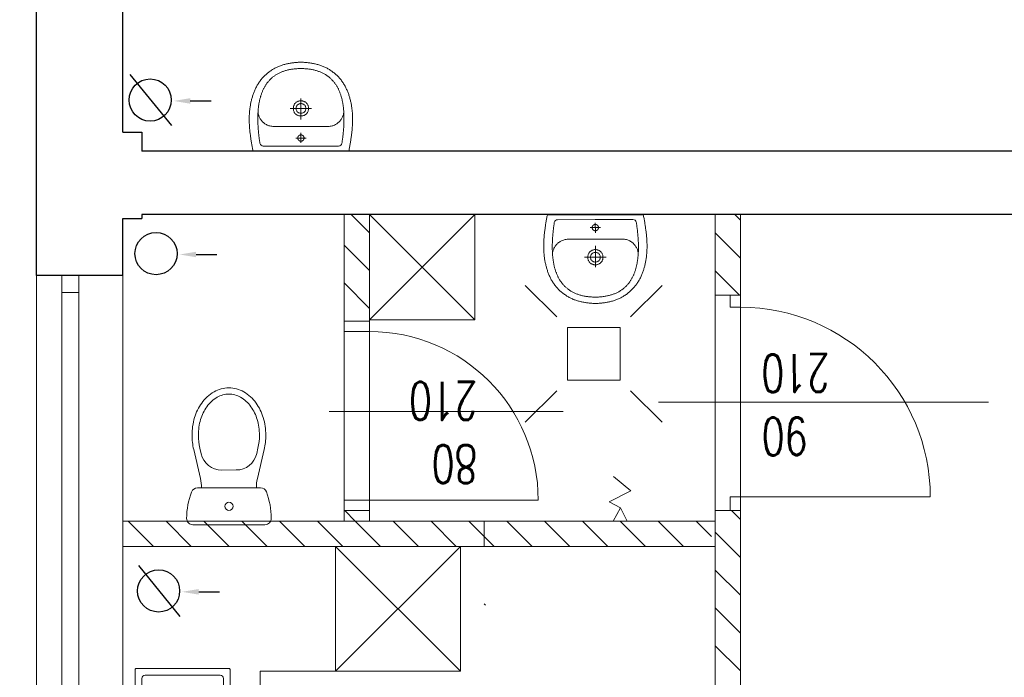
# Model space of a CAD drawing. Header units: millimetres. Extents: x -2948 to 78628, y 64669 to 215420.
# Tile 64 of 256: x 54957 to 55424, y 78895 to 79207. Entities that reach past the tile are written whole.
import ezdxf
from ezdxf.enums import TextEntityAlignment as Align

# ---------------------------------------------------------------- set-up
doc = ezdxf.new("R2010")
doc.units = ezdxf.units.MM
for name, pattern in [('ACAD_ISO04W100', [30, 24, -3, 0, -3]), ('CENTER2', [1.125, 0.75, -0.125, 0.125, -0.125]), ('HIDDEN', [9.525, 6.35, -3.175])]:
    doc.linetypes.add(name, pattern=pattern)
for name, color, linetype, lineweight in [('meble inst', 240, 'Continuous', 5), ('NOWE SCIANY', 3, 'Continuous', 13), ('OPIS', 2, 'Continuous', 13), ('osie', 91, 'ACAD_ISO04W100', 5), ('P_POMOC', 1, 'Continuous', 5), ('POMOC', 1, 'Continuous', 13), ('STOLARKA', 3, 'Continuous', 13), ('WYMIAR', 5, 'Continuous', 13), ('WYPOSAZENIE_SANITARNE', 122, 'Continuous', 5), ('ŚCIANY', 7, 'Continuous', 30)]:
    doc.layers.add(name, color=color, linetype=linetype, lineweight=lineweight)
doc.styles.add('CP_ATTR', font='ROMANS.SHX')
doc.styles.add('style2', font='romans.shx', dxfattribs={"width": 0.7})
doc.dimstyles.new('100', dxfattribs={"dimscale": 80, "dimtxt": 0.2, "dimasz": 0.2, "dimexe": 1.25, "dimexo": 0.625, "dimgap": 0.05, "dimtad": 1, "dimdec": 0, "dimdsep": 46, "dimlunit": 6, "dimtxsty": 'style2', "dimblk1": 'TICK', "dimblk2": 'TICK', "dimsah": 1, "dimcen": 0.2, "dimse1": 1, "dimse2": 1, "dimclrd": 256, "dimclrt": 2, "dimadec": 0, "dimazin": 0, "dimtfac": 1, "dimtdec": 0, "dimtix": 1, "dimtmove": 1, "dimatfit": 0, "dimldrblk": 'DOTSMALL', "dimfxl": 1, "dimtolj": 1, "dimtzin": 0, "dimarcsym": 0})

# ---------------------------------------------------------------- blocks, each defined once
blk = doc.blocks.new('A$C17BC5D8D')
at = {"layer": 'WYPOSAZENIE_SANITARNE'}
blk.add_line((3.81, -7.43), (3.81, -7.43), dxfattribs=at)
for points in [[(-2.19, 13.82), (-2.19, -8.88), (-2.19, -31.68), (-1.76, -31.78), (-1.34, -31.87), (-0.91, -31.96), (-0.47, -32.04), (-0.04, -32.12), (0.4, -32.2), (0.84, -32.27), (1.28, -32.35), (1.73, -32.42), (2.17, -32.48), (2.61, -32.55), (3.06, -32.61), (3.5, -32.67), (3.94, -32.73), (4.39, -32.79), (4.83, -32.85), (5.26, -32.91), (5.7, -32.97), (6.13, -33.02), (6.56, -33.08), (6.98, -33.13), (7.4, -33.17), (7.82, -33.21), (8.24, -33.25), (8.67, -33.28), (9.09, -33.31), (9.51, -33.34), (9.93, -33.37), (10.36, -33.39), (10.78, -33.4), (11.2, -33.42), (11.63, -33.43), (12.05, -33.44), (12.47, -33.44), (12.9, -33.44), (13.32, -33.43), (13.74, -33.43), (14.17, -33.41), (14.59, -33.4), (15.01, -33.38), (15.43, -33.35), (15.86, -33.32), (16.28, -33.29), (16.7, -33.25), (17.12, -33.21), (17.54, -33.16), (17.96, -33.11), (18.37, -33.05), (18.79, -32.99), (19.21, -32.92), (19.62, -32.85), (20.04, -32.77), (20.45, -32.69), (20.87, -32.61), (21.28, -32.51), (21.69, -32.42), (22.1, -32.31), (22.51, -32.21), (22.91, -32.09), (23.32, -31.97), (23.72, -31.85), (24.13, -31.72), (24.53, -31.58), (24.93, -31.44), (25.33, -31.29), (25.72, -31.14), (26.12, -30.98), (26.51, -30.81), (26.9, -30.64), (26.9, -30.64), (27.31, -30.45), (27.7, -30.26), (28.1, -30.06), (28.48, -29.85), (28.86, -29.64), (29.24, -29.42), (29.61, -29.19), (29.97, -28.95), (30.33, -28.71), (30.68, -28.47), (31.02, -28.21), (31.36, -27.95), (31.7, -27.68), (32.03, -27.41), (32.35, -27.13), (32.66, -26.84), (32.97, -26.55), (33.28, -26.24), (33.58, -25.94), (33.87, -25.62), (34.16, -25.3), (34.44, -24.97), (34.72, -24.63), (34.99, -24.29), (35.26, -23.93), (35.52, -23.58), (35.77, -23.21), (36.02, -22.84), (36.27, -22.46), (36.49, -22.1), (36.71, -21.74), (36.92, -21.37), (37.12, -21), (37.31, -20.62), (37.5, -20.23), (37.67, -19.84), (37.84, -19.45), (38, -19.05), (38.15, -18.65), (38.29, -18.25), (38.43, -17.84), (38.56, -17.43), (38.68, -17.01), (38.79, -16.59), (38.9, -16.17), (39, -15.75), (39.1, -15.33), (39.18, -14.9), (39.27, -14.48), (39.34, -14.05), (39.41, -13.62), (39.47, -13.19), (39.53, -12.76), (39.58, -12.33), (39.63, -11.9), (39.67, -11.47), (39.71, -11.05), (39.74, -10.62), (39.77, -10.19), (39.79, -9.77), (39.8, -9.35), (39.82, -8.93), (39.82, -8.93), (39.8, -8.51), (39.79, -8.08), (39.77, -7.66), (39.74, -7.23), (39.71, -6.81), (39.67, -6.38), (39.63, -5.95), (39.58, -5.52), (39.53, -5.09), (39.47, -4.66), (39.41, -4.23), (39.34, -3.8), (39.27, -3.38), (39.18, -2.95), (39.1, -2.52), (39, -2.1), (38.9, -1.68), (38.79, -1.26), (38.68, -0.84), (38.56, -0.43), (38.43, -0.01), (38.29, 0.39), (38.15, 0.8), (38, 1.2), (37.84, 1.6), (37.67, 1.99), (37.5, 2.38), (37.31, 2.77), (37.12, 3.14), (36.92, 3.52), (36.71, 3.89), (36.49, 4.25), (36.27, 4.61), (36.27, 4.61), (36.02, 4.99), (35.77, 5.36), (35.52, 5.72), (35.26, 6.08), (34.99, 6.43), (34.72, 6.78), (34.44, 7.11), (34.16, 7.44), (33.87, 7.77), (33.58, 8.08), (33.28, 8.39), (32.97, 8.69), (32.66, 8.99), (32.35, 9.28), (32.03, 9.56), (31.7, 9.83), (31.36, 10.1), (31.02, 10.36), (30.68, 10.61), (30.33, 10.86), (29.97, 11.1), (29.61, 11.34), (29.24, 11.56), (28.86, 11.78), (28.48, 12), (28.1, 12.2), (27.7, 12.4), (27.31, 12.6), (26.9, 12.78), (26.9, 12.78), (26.51, 12.96), (26.12, 13.12), (25.72, 13.28), (25.33, 13.44), (24.93, 13.59), (24.53, 13.73), (24.13, 13.86), (23.72, 14), (23.32, 14.12), (22.91, 14.24), (22.51, 14.35), (22.1, 14.46), (21.69, 14.56), (21.28, 14.66), (20.87, 14.75), (20.45, 14.84), (20.04, 14.92), (19.62, 15), (19.21, 15.07), (18.79, 15.14), (18.37, 15.2), (17.96, 15.25), (17.54, 15.31), (17.12, 15.35), (16.7, 15.4), (16.28, 15.43), (15.86, 15.47), (15.43, 15.5), (15.01, 15.52), (14.59, 15.54), (14.17, 15.56), (13.74, 15.57), (13.32, 15.58), (12.9, 15.59), (12.47, 15.59), (12.05, 15.58), (11.63, 15.58), (11.2, 15.57), (10.78, 15.55), (10.36, 15.53), (9.93, 15.51), (9.51, 15.49), (9.09, 15.46), (8.67, 15.43), (8.24, 15.4), (7.82, 15.36), (7.4, 15.32), (6.98, 15.27), (6.56, 15.23), (6.56, 15.23), (6.13, 15.17), (5.7, 15.11), (5.26, 15.06), (4.83, 15), (4.39, 14.94), (3.94, 14.88), (3.5, 14.82), (3.06, 14.76), (2.61, 14.69), (2.17, 14.63), (1.73, 14.56), (1.28, 14.49), (0.84, 14.42), (0.4, 14.34), (-0.04, 14.27), (-0.47, 14.18), (-0.91, 14.1), (-1.34, 14.01), (-1.76, 13.92)], [(36.8, -8.93), (36.8, -8.44), (36.78, -7.96), (36.76, -7.49), (36.73, -7.02), (36.7, -6.57), (36.66, -6.12), (36.61, -5.67), (36.56, -5.24), (36.5, -4.81), (36.44, -4.38), (36.37, -3.97), (36.29, -3.56), (36.21, -3.16), (36.12, -2.76), (36.02, -2.38), (35.92, -1.99), (35.81, -1.62), (35.7, -1.25), (35.59, -0.89), (35.46, -0.53), (35.33, -0.19), (35.2, 0.16), (35.06, 0.49), (34.92, 0.82), (34.77, 1.15), (34.61, 1.47), (34.45, 1.78), (34.29, 2.08), (34.12, 2.38), (33.95, 2.68), (33.77, 2.96), (33.58, 3.25), (33.4, 3.52), (33.2, 3.79), (33.01, 4.06), (32.8, 4.32), (32.6, 4.57), (32.39, 4.82), (32.17, 5.06), (31.95, 5.3), (31.73, 5.53), (31.5, 5.75), (31.27, 5.98), (31.04, 6.19), (30.8, 6.4), (30.56, 6.61), (30.31, 6.81), (30.06, 7), (29.81, 7.19), (29.55, 7.38), (29.29, 7.56), (29.02, 7.74), (28.76, 7.91), (28.49, 8.07), (28.21, 8.24), (27.93, 8.39), (27.65, 8.54), (27.37, 8.69), (27.09, 8.84), (26.8, 8.98), (26.5, 9.11), (26.21, 9.24), (25.91, 9.37), (25.61, 9.49), (25.31, 9.61), (25.01, 9.72), (24.7, 9.83), (24.39, 9.94), (24.08, 10.04), (23.76, 10.14), (23.45, 10.23), (23.13, 10.32), (22.81, 10.41), (22.48, 10.49), (22.16, 10.57), (21.83, 10.64), (21.5, 10.72), (21.17, 10.78), (20.84, 10.85), (20.51, 10.91), (20.18, 10.97), (19.84, 11.02), (19.5, 11.08), (19.16, 11.12), (18.82, 11.17), (18.48, 11.21), (18.14, 11.25), (17.8, 11.29), (17.45, 11.32), (17.11, 11.35), (16.76, 11.38), (16.41, 11.4), (16.06, 11.43), (15.72, 11.45), (15.37, 11.46), (15.02, 11.48), (14.67, 11.49), (14.32, 11.5), (13.97, 11.51), (13.61, 11.51), (13.26, 11.51), (12.91, 11.51), (12.56, 11.51), (12.21, 11.51), (11.86, 11.5), (11.5, 11.49), (11.15, 11.48), (10.8, 11.47), (10.45, 11.45), (10.1, 11.44), (9.75, 11.42), (9.4, 11.4), (9.05, 11.38), (8.7, 11.36), (8.36, 11.33), (8.01, 11.31), (7.66, 11.28), (7.32, 11.25), (6.97, 11.22), (6.63, 11.19), (6.29, 11.15), (5.95, 11.12), (5.61, 11.08), (5.27, 11.05), (4.93, 11.01), (4.6, 10.97), (4.26, 10.93), (3.93, 10.89), (3.6, 10.85), (3.27, 10.8), (2.94, 10.76), (2.61, 10.72), (2.29, 10.67), (1.97, 10.63), (1.65, 10.58), (1.33, 10.53), (1.33, 10.53), (0.77, 10.3), (0.38, 9.98), (0.13, 9.53), (0.01, 8.93), (-0.01, -8.93), (0.01, -26.78), (0.13, -27.38), (0.38, -27.83), (0.77, -28.16), (1.33, -28.39), (1.65, -28.43), (1.97, -28.48), (2.29, -28.52), (2.61, -28.57), (2.94, -28.61), (3.27, -28.66), (3.6, -28.7), (3.93, -28.74), (4.26, -28.78), (4.6, -28.82), (4.93, -28.86), (5.27, -28.9), (5.61, -28.93), (5.95, -28.97), (6.29, -29.01), (6.63, -29.04), (6.97, -29.07), (7.32, -29.1), (7.66, -29.13), (8.01, -29.16), (8.36, -29.18), (8.7, -29.21), (9.05, -29.23), (9.4, -29.25), (9.75, -29.27), (10.1, -29.29), (10.45, -29.31), (10.8, -29.32), (11.15, -29.33), (11.5, -29.34), (11.86, -29.35), (12.21, -29.36), (12.56, -29.36), (12.91, -29.37), (13.26, -29.37), (13.61, -29.36), (13.97, -29.36), (14.32, -29.35), (14.67, -29.34), (15.02, -29.33), (15.37, -29.32), (15.72, -29.3), (16.06, -29.28), (16.41, -29.26), (16.76, -29.23), (17.11, -29.2), (17.45, -29.17), (17.8, -29.14), (18.14, -29.1), (18.48, -29.07), (18.82, -29.02), (19.16, -28.98), (19.5, -28.93), (19.84, -28.88), (20.18, -28.82), (20.51, -28.76), (20.84, -28.7), (21.17, -28.64), (21.5, -28.57), (21.83, -28.5), (22.16, -28.42), (22.48, -28.34), (22.81, -28.26), (23.13, -28.17), (23.45, -28.08), (23.76, -27.99), (24.08, -27.89), (24.39, -27.79), (24.7, -27.68), (25.01, -27.57), (25.31, -27.46), (25.61, -27.34), (25.91, -27.22), (26.21, -27.09), (26.5, -26.96), (26.8, -26.83), (27.09, -26.69), (27.37, -26.55), (27.65, -26.4), (27.93, -26.25), (28.21, -26.09), (28.49, -25.93), (28.76, -25.76), (29.02, -25.59), (29.29, -25.41), (29.55, -25.23), (29.81, -25.05), (30.06, -24.86), (30.31, -24.66), (30.56, -24.46), (30.8, -24.26), (31.04, -24.04), (31.27, -23.83), (31.5, -23.61), (31.73, -23.38), (31.95, -23.15), (32.17, -22.91), (32.39, -22.67), (32.6, -22.42), (32.8, -22.17), (33.01, -21.91), (33.2, -21.64), (33.4, -21.37), (33.58, -21.1), (33.77, -20.82), (33.95, -20.53), (34.12, -20.24), (34.29, -19.94), (34.45, -19.63), (34.61, -19.32), (34.77, -19), (34.92, -18.68), (35.06, -18.35), (35.2, -18.01), (35.33, -17.67), (35.46, -17.32), (35.59, -16.96), (35.7, -16.6), (35.81, -16.23), (35.92, -15.86), (36.02, -15.48), (36.12, -15.09), (36.21, -14.69), (36.29, -14.29), (36.37, -13.88), (36.44, -13.47), (36.5, -13.05), (36.56, -12.62), (36.61, -12.18), (36.66, -11.74), (36.7, -11.29), (36.73, -10.83), (36.76, -10.36), (36.78, -9.89), (36.8, -9.41), (36.8, -8.93)], [(3.81, -7.43), (3.79, -7.43), (3.77, -7.43), (3.75, -7.43), (3.73, -7.43), (3.71, -7.43), (3.69, -7.43), (3.67, -7.43), (3.64, -7.44), (3.62, -7.44), (3.6, -7.44), (3.58, -7.44), (3.56, -7.45), (3.54, -7.45), (3.52, -7.46), (3.5, -7.46), (3.48, -7.46), (3.46, -7.47), (3.44, -7.47), (3.42, -7.48), (3.39, -7.49), (3.37, -7.49), (3.35, -7.5), (3.33, -7.5), (3.31, -7.51), (3.29, -7.52), (3.27, -7.53), (3.25, -7.53), (3.23, -7.54), (3.22, -7.55), (3.2, -7.56), (3.18, -7.57), (3.16, -7.58), (3.14, -7.59), (3.12, -7.6), (3.1, -7.61), (3.08, -7.62), (3.06, -7.63), (3.05, -7.64), (3.03, -7.65), (3.01, -7.66), (2.99, -7.67), (2.97, -7.68), (2.96, -7.69), (2.94, -7.71), (2.92, -7.72), (2.9, -7.73), (2.89, -7.75), (2.87, -7.76), (2.85, -7.77), (2.84, -7.79), (2.82, -7.8), (2.81, -7.81), (2.79, -7.83), (2.78, -7.84), (2.76, -7.86), (2.75, -7.87), (2.73, -7.89), (2.72, -7.9), (2.7, -7.92), (2.69, -7.93), (2.67, -7.95), (2.66, -7.97), (2.65, -7.98), (2.63, -8), (2.62, -8.02), (2.61, -8.03), (2.59, -8.05), (2.58, -8.07), (2.57, -8.08), (2.56, -8.1), (2.55, -8.12), (2.54, -8.14), (2.52, -8.16), (2.51, -8.17), (2.5, -8.19), (2.49, -8.21), (2.48, -8.23), (2.47, -8.25), (2.46, -8.27), (2.45, -8.29), (2.45, -8.31), (2.44, -8.33), (2.43, -8.35), (2.42, -8.37), (2.41, -8.39), (2.41, -8.41), (2.4, -8.43), (2.39, -8.45), (2.38, -8.47), (2.38, -8.49), (2.37, -8.51), (2.37, -8.53), (2.36, -8.55), (2.36, -8.57), (2.35, -8.59), (2.35, -8.61), (2.34, -8.63), (2.34, -8.65), (2.33, -8.67), (2.33, -8.69), (2.33, -8.71), (2.32, -8.73), (2.32, -8.76), (2.32, -8.78), (2.32, -8.8), (2.32, -8.82), (2.31, -8.84), (2.31, -8.86), (2.31, -8.88), (2.31, -8.9), (2.31, -8.92), (2.31, -8.95), (2.31, -8.97), (2.31, -8.99), (2.31, -9.01), (2.32, -9.03), (2.32, -9.05), (2.32, -9.07), (2.32, -9.09), (2.32, -9.12), (2.33, -9.14), (2.33, -9.16), (2.33, -9.18), (2.34, -9.2), (2.34, -9.22), (2.35, -9.24), (2.35, -9.26), (2.35, -9.28), (2.36, -9.3), (2.37, -9.32), (2.37, -9.34), (2.38, -9.36), (2.38, -9.38), (2.39, -9.4), (2.4, -9.42), (2.4, -9.44), (2.41, -9.46), (2.42, -9.48), (2.43, -9.5), (2.44, -9.52), (2.44, -9.54), (2.45, -9.56), (2.46, -9.58), (2.47, -9.6), (2.48, -9.62), (2.49, -9.64), (2.5, -9.66), (2.51, -9.67), (2.52, -9.69), (2.53, -9.71), (2.54, -9.73), (2.56, -9.75), (2.57, -9.77), (2.58, -9.78), (2.59, -9.8), (2.6, -9.82), (2.62, -9.83), (2.63, -9.85), (2.64, -9.87), (2.66, -9.88), (2.67, -9.9), (2.68, -9.92), (2.7, -9.93), (2.71, -9.95), (2.73, -9.96), (2.74, -9.98), (2.76, -9.99), (2.77, -10.01), (2.79, -10.02), (2.8, -10.04), (2.82, -10.05), (2.84, -10.07), (2.85, -10.08), (2.87, -10.09), (2.88, -10.11), (2.9, -10.12), (2.92, -10.13), (2.94, -10.14), (2.95, -10.16), (2.97, -10.17), (2.99, -10.18), (3.01, -10.19), (3.02, -10.2), (3.04, -10.21), (3.06, -10.22), (3.08, -10.24), (3.1, -10.25), (3.12, -10.26), (3.13, -10.27), (3.15, -10.27), (3.17, -10.28), (3.19, -10.29), (3.21, -10.3), (3.23, -10.31), (3.25, -10.32), (3.27, -10.33), (3.29, -10.33), (3.31, -10.34), (3.33, -10.35), (3.35, -10.35), (3.37, -10.36), (3.39, -10.37), (3.41, -10.37), (3.43, -10.38), (3.45, -10.38), (3.47, -10.39), (3.49, -10.39), (3.51, -10.4), (3.54, -10.4), (3.56, -10.4), (3.58, -10.41), (3.6, -10.41), (3.62, -10.41), (3.64, -10.42), (3.66, -10.42), (3.68, -10.42), (3.7, -10.42), (3.73, -10.42), (3.75, -10.43), (3.77, -10.43), (3.79, -10.43), (3.81, -10.43), (3.83, -10.43), (3.85, -10.43), (3.87, -10.43), (3.9, -10.42), (3.92, -10.42), (3.94, -10.42), (3.96, -10.42), (3.98, -10.42), (4, -10.41), (4.02, -10.41), (4.04, -10.41), (4.06, -10.41), (4.08, -10.4), (4.11, -10.4), (4.13, -10.39), (4.15, -10.39), (4.17, -10.38), (4.19, -10.38), (4.21, -10.37), (4.23, -10.37), (4.25, -10.36), (4.27, -10.36), (4.29, -10.35), (4.31, -10.34), (4.33, -10.33), (4.35, -10.33), (4.37, -10.32), (4.39, -10.31), (4.41, -10.3), (4.43, -10.29), (4.45, -10.29), (4.47, -10.28), (4.49, -10.27), (4.5, -10.26), (4.52, -10.25), (4.54, -10.24), (4.56, -10.23), (4.58, -10.22), (4.6, -10.2), (4.61, -10.19), (4.63, -10.18), (4.65, -10.17), (4.67, -10.16), (4.69, -10.15), (4.7, -10.13), (4.72, -10.12), (4.74, -10.11), (4.75, -10.09), (4.77, -10.08), (4.79, -10.07), (4.8, -10.05), (4.82, -10.04), (4.83, -10.03), (4.85, -10.01), (4.86, -10), (4.88, -9.98), (4.89, -9.97), (4.91, -9.95), (4.92, -9.93), (4.94, -9.92), (4.95, -9.9), (4.96, -9.89), (4.98, -9.87), (4.99, -9.85), (5, -9.84), (5.02, -9.82), (5.03, -9.8), (5.04, -9.79), (5.05, -9.77), (5.07, -9.75), (5.08, -9.73), (5.09, -9.71), (5.1, -9.7), (5.11, -9.68), (5.12, -9.66), (5.13, -9.64), (5.14, -9.62), (5.15, -9.6), (5.16, -9.58), (5.17, -9.57), (5.18, -9.55), (5.19, -9.53), (5.2, -9.51), (5.2, -9.49), (5.21, -9.47), (5.22, -9.45), (5.23, -9.43), (5.23, -9.41), (5.24, -9.39), (5.25, -9.37), (5.25, -9.35), (5.26, -9.33), (5.26, -9.31), (5.27, -9.29), (5.27, -9.27), (5.28, -9.24), (5.28, -9.22), (5.29, -9.2), (5.29, -9.18), (5.29, -9.16), (5.3, -9.14), (5.3, -9.12), (5.3, -9.1), (5.3, -9.08), (5.31, -9.06), (5.31, -9.03), (5.31, -9.01), (5.31, -8.99), (5.31, -8.97), (5.31, -8.95), (5.31, -8.93), (5.31, -8.91), (5.31, -8.89), (5.31, -8.86), (5.31, -8.84), (5.31, -8.82), (5.31, -8.8), (5.31, -8.78), (5.3, -8.76), (5.3, -8.74), (5.3, -8.72), (5.29, -8.7), (5.29, -8.67), (5.29, -8.65), (5.28, -8.63), (5.28, -8.61), (5.27, -8.59), (5.27, -8.57), (5.26, -8.55), (5.26, -8.53), (5.25, -8.51), (5.25, -8.49), (5.24, -8.47), (5.23, -8.45), (5.23, -8.43), (5.22, -8.41), (5.21, -8.39), (5.2, -8.37), (5.2, -8.35), (5.19, -8.33), (5.18, -8.31), (5.17, -8.29), (5.16, -8.27), (5.15, -8.25), (5.14, -8.23), (5.13, -8.22), (5.12, -8.2), (5.11, -8.18), (5.1, -8.16), (5.09, -8.14), (5.08, -8.12), (5.07, -8.11), (5.06, -8.09), (5.04, -8.07), (5.03, -8.05), (5.02, -8.04), (5.01, -8.02), (4.99, -8), (4.98, -7.99), (4.97, -7.97), (4.95, -7.95), (4.94, -7.94), (4.93, -7.92), (4.91, -7.91), (4.9, -7.89), (4.88, -7.87), (4.87, -7.86), (4.85, -7.84), (4.84, -7.83), (4.82, -7.82), (4.8, -7.8), (4.79, -7.79), (4.77, -7.77), (4.76, -7.76), (4.74, -7.75), (4.72, -7.73), (4.71, -7.72), (4.69, -7.71), (4.67, -7.7), (4.65, -7.68), (4.64, -7.67), (4.62, -7.66), (4.6, -7.65), (4.58, -7.64), (4.56, -7.63), (4.55, -7.62), (4.53, -7.61), (4.51, -7.6), (4.49, -7.59), (4.47, -7.58), (4.45, -7.57), (4.43, -7.56), (4.41, -7.55), (4.39, -7.54), (4.37, -7.54), (4.35, -7.53), (4.33, -7.52), (4.31, -7.51), (4.29, -7.51), (4.27, -7.5), (4.25, -7.49), (4.23, -7.49), (4.21, -7.48), (4.19, -7.48), (4.17, -7.47), (4.15, -7.47), (4.13, -7.46), (4.11, -7.46), (4.09, -7.45), (4.07, -7.45), (4.05, -7.44), (4.03, -7.44), (4, -7.44), (3.98, -7.44), (3.96, -7.43), (3.94, -7.43), (3.92, -7.43), (3.9, -7.43), (3.88, -7.43), (3.86, -7.43), (3.84, -7.43), (3.81, -7.43)], [(17.86, -5.33), (18.22, -5.34), (18.57, -5.38), (18.89, -5.45), (19.19, -5.54), (19.47, -5.65), (19.74, -5.79), (19.99, -5.94), (20.21, -6.11), (20.42, -6.3), (20.61, -6.5), (20.78, -6.72), (20.93, -6.95), (21.06, -7.19), (21.18, -7.44), (21.27, -7.7), (21.35, -7.97), (21.41, -8.24), (21.44, -8.51), (21.46, -8.79), (21.46, -9.07), (21.44, -9.34), (21.41, -9.62), (21.35, -9.89), (21.27, -10.15), (21.18, -10.41), (21.06, -10.66), (20.93, -10.9), (20.78, -11.13), (20.61, -11.35), (20.42, -11.55), (20.21, -11.74), (19.98, -11.91), (19.74, -12.07), (19.47, -12.2), (19.19, -12.31), (18.89, -12.41), (18.56, -12.47), (18.22, -12.51), (17.86, -12.53), (17.5, -12.51), (17.16, -12.47), (16.84, -12.41), (16.54, -12.31), (16.25, -12.2), (15.99, -12.07), (15.74, -11.91), (15.52, -11.74), (15.31, -11.55), (15.12, -11.35), (14.95, -11.13), (14.8, -10.9), (14.66, -10.66), (14.55, -10.41), (14.46, -10.15), (14.38, -9.88), (14.32, -9.61), (14.28, -9.34), (14.27, -9.06), (14.27, -8.79), (14.28, -8.51), (14.32, -8.24), (14.38, -7.97), (14.46, -7.7), (14.55, -7.44), (14.66, -7.19), (14.8, -6.95), (14.95, -6.72), (15.12, -6.5), (15.31, -6.3), (15.52, -6.11), (15.74, -5.94), (15.99, -5.79), (16.25, -5.65), (16.54, -5.54), (16.84, -5.45), (17.16, -5.38), (17.5, -5.34), (17.86, -5.33)], [(17.86, -6.63), (18.23, -6.65), (18.57, -6.72), (18.87, -6.82), (19.14, -6.97), (19.38, -7.14), (19.59, -7.35), (19.77, -7.57), (19.91, -7.82), (20.02, -8.08), (20.1, -8.36), (20.15, -8.64), (20.16, -8.93), (20.15, -9.21), (20.1, -9.5), (20.02, -9.77), (19.91, -10.03), (19.76, -10.28), (19.59, -10.51), (19.38, -10.71), (19.14, -10.89), (18.87, -11.03), (18.57, -11.14), (18.23, -11.2), (17.86, -11.23), (17.5, -11.2), (17.16, -11.14), (16.86, -11.03), (16.59, -10.89), (16.35, -10.71), (16.14, -10.51), (15.96, -10.28), (15.82, -10.03), (15.71, -9.77), (15.63, -9.5), (15.58, -9.21), (15.56, -8.93), (15.58, -8.64), (15.63, -8.36), (15.71, -8.08), (15.82, -7.82), (15.96, -7.57), (16.14, -7.35), (16.35, -7.14), (16.59, -6.97), (16.86, -6.82), (17.16, -6.72), (17.5, -6.65), (17.86, -6.63)]]:
    blk.add_lwpolyline(points, close=True, dxfattribs=at)
for points in [[(16.87, 11.37), (16.57, 11.39), (16.26, 11.39), (15.94, 11.38), (15.62, 11.34), (15.28, 11.28), (14.95, 11.2), (14.61, 11.1), (14.27, 10.99), (13.93, 10.85), (13.6, 10.7), (13.26, 10.52), (12.93, 10.33), (12.61, 10.12), (12.29, 9.89), (11.98, 9.65), (11.68, 9.38), (11.4, 9.1), (11.12, 8.81), (10.86, 8.49), (10.62, 8.16), (10.39, 7.81), (10.18, 7.45), (9.99, 7.07), (9.82, 6.67), (9.67, 6.26), (9.54, 5.83), (9.45, 5.39), (9.37, 4.93), (9.33, 4.46), (9.31, 3.97)], [(9.31, 3.97), (9.31, -8.93), (9.31, -21.83)], [(17.89, -3.84), (17.89, -14.02)], [(6.34, -8.93), (1.5, -8.93)], [(3.81, -11.36), (3.81, -6.49)], [(22.54, -8.93), (12.53, -8.93)], [(9.31, -21.83), (9.33, -22.31), (9.37, -22.78), (9.45, -23.24), (9.54, -23.68), (9.67, -24.11), (9.82, -24.52), (9.99, -24.92), (10.18, -25.3), (10.39, -25.66), (10.62, -26.01), (10.86, -26.34), (11.12, -26.66), (11.4, -26.96), (11.68, -27.24), (11.98, -27.5), (12.29, -27.75), (12.61, -27.97), (12.93, -28.18), (13.26, -28.38), (13.6, -28.55), (13.93, -28.7), (14.27, -28.84), (14.61, -28.96), (14.95, -29.05), (15.28, -29.13), (15.62, -29.19), (15.94, -29.23), (16.26, -29.25), (16.57, -29.24), (16.87, -29.22)]]:
    blk.add_lwpolyline(points, dxfattribs=at)
blk = doc.blocks.new('umywalka Starck X 57x57 rzut')
for p, q in [((8125.85, 1958.51, 0.03), (8170.85, 1958.51, 0.03)), ((8123.85, 1956.51, 0.03), (8123.85, 1911.51, 0.03)), ((8172.85, 1956.51, 0.03), (8172.85, 1911.51, 0.03)), ((8125.85, 1909.51, 0.03), (8170.85, 1909.51, 0.03))]:
    blk.add_line(p, q)
at = {"elevation": 0.03}
blk.add_lwpolyline([(8176.85, 1961.81, 0.414214), (8176.15, 1962.51), (8120.55, 1962.51, 0.414214), (8119.85, 1961.81), (8119.85, 1906.21, 0.414214), (8120.55, 1905.51), (8176.15, 1905.51, 0.414214), (8176.85, 1906.21)], format="xyb", close=True, dxfattribs=at)
blk.add_circle((8148.35, 1953.51, 0.03), 1.75)
at = {"linetype": 'Continuous'}
for radius in [3.75, 2.6]:
    blk.add_circle((8148.35, 1931.01, 0.03), radius, dxfattribs=at)
for centre, start, end in [((8125.85, 1956.51, 0.03), 90, 180), ((8170.85, 1956.51, 0.03), 0, 90), ((8125.85, 1911.51, 0.03), 180, 270), ((8170.85, 1911.51, 0.03), 270, 0)]:
    blk.add_arc(centre, 2, start, end)
at = {"layer": 'osie', "linetype": 'CENTER2', "ltscale": 5}
for p, q in [((8150.7, 1953.51, 0.03), (8146, 1953.51, 0.03)), ((8148.35, 1955.86, 0.03), (8148.35, 1951.16, 0.03)), ((8148.35, 1935.94, 0.03), (8148.35, 1926.09, 0.03)), ((8143.28, 1931.01, 0.03), (8153.28, 1931.01, 0.03))]:
    blk.add_line(p, q, dxfattribs=at)
blk = doc.blocks.new('A$C48A16FC9')
at = {"layer": 'WYPOSAZENIE_SANITARNE'}
for p, q in [((-13.67, 35.98), (20.52, 35.98)), ((-13.28, 0.27), (-10.09, 14.1)), ((18.4, 18.48), (-11.55, 18.48)), ((20.13, 0.27), (16.94, 14.1)), ((0, 10), (6.85, 10)), ((-10.36, -0.41), (-9.74, 2.25)), ((17.21, -0.41), (16.6, 2.25))]:
    blk.add_line(p, q, dxfattribs=at)
for points in [[(-14.07, -6.52, 0.072039), (-12.86, -14.86, 0.083339), (-9.48, -21.8, 0.106661), (-3.63, -27.12, 0.132138), (3.43, -29.02, 0.132138), (10.48, -27.12, 0.106661), (16.33, -21.8, 0.083339), (19.72, -14.86, 0.072039), (20.93, -6.52, 0.05824), (20.13, 0.27, 0.083339)], [(-13.28, 0.27, 0.05824), (-14.07, -6.52, 0.072039)], [(-10.36, -0.43, 0.05824), (-11.07, -6.52, 0.05824)], [(-11.07, -6.52, 0.072039), (-9.99, -14.01, 0.083339), (-7.04, -20.05, 0.106661), (-2.12, -24.52, 0.132138), (3.43, -26.02, 0.132138), (8.98, -24.52, 0.106661), (13.89, -20.05, 0.083339), (16.84, -14.01, 0.072039), (17.93, -6.52, 0.05824), (17.21, -0.43, 0.05824)]]:
    blk.add_lwpolyline(points, format="xyb", dxfattribs=at)
blk.add_circle((3.43, 27.23), 1.96, dxfattribs=at)
for centre, radius, start, end in [((-13.67, 32.98), 3, 90, 180.5376), ((20.33, 33.3), 37, 180.5376, 200.3417), ((20.52, 32.98), 3, 359.4624, 90), ((-13.48, 33.3), 37, 339.6583, 359.4624), ((-11.55, 21.48), 3, 200.3417, 270), ((18.4, 21.48), 3, 270, 339.6583), ((-29.57, 18.6), 20, 346.9953, 359.6717), ((36.43, 18.6), 20, 180.3283, 193.0047), ((0, 0), 10, 90, 166.9953), ((6.85, 0), 10, 13.0047, 90)]:
    blk.add_arc(centre, radius, start, end, dxfattribs=at)
blk = doc.blocks.new('2DHSN_724_5an68yu')
for p, q in [((-17.5, 17.51), (-32.5, 32.51)), ((17.5, 17.51), (32.5, 32.51)), ((-17.5, -17.51), (-32.5, -32.51)), ((17.5, -17.51), (32.5, -32.51))]:
    blk.add_line(p, q)
blk.add_lwpolyline([(-12.5, 12.5), (12.5, 12.5), (12.5, -12.5), (-12.5, -12.5)], close=True)
at = {"linetype": 'ByBlock', "style": 'CP_ATTR', "flags": 9}
for tag, p in [('NAME', (-9.19, -1.83)), ('FLOW', (-9.19, -1.83)), ('CHARACTER', (-9.19, -1.84)), ('NUMBER', (-9.19, -1.85)), ('TEMPERATURE', (-9.19, -1.85)), ('PRODUCT-TYPE', (-9.19, -1.86)), ('ORDER-NO', (-9.19, -1.87)), ('PN', (-9.18, -1.83)), ('OTHER', (-9.18, -1.83)), ('PRODUCER', (-9.17, -1.83)), ('ARTICLE', (-9.16, -1.83)), ('VOLTAGE', (-9.16, -1.85)), ('WEIGHT', (-9.15, -1.84)), ('GROUP', (-9.15, -1.85)), ('POWER', (-9.15, -1.87)), ('DN', (-9.14, -1.86))]:
    blk.add_attdef(tag, text='', height=0.00005, dxfattribs=at).set_placement(p, align=Align.MIDDLE_LEFT)
blk = doc.blocks.new('G$C88593572')
at = {"layer": 'STOLARKA', "ltscale": 2}
blk.add_line((-85, 22), (-85, 102), dxfattribs=at)
for points in [[(-90, 10), (-90, 22), (-85, 22), (-85, 10)], [(-5, 10), (-5, 22), (0, 22), (0, 10)]]:
    blk.add_lwpolyline(points, close=True, dxfattribs=at)
blk.add_arc((-85, 22), 80, 0, 90, dxfattribs=at)
blk = doc.blocks.new('TICK')
at = {"color": 5}
for p, q in [((0, -0.75), (0, 0.75)), ((-1, 0), (1, 0))]:
    blk.add_line(p, q, dxfattribs=at)
at = {"const_width": 0.1}
blk.add_lwpolyline([(-0.354, -0.354), (0.354, 0.354)], dxfattribs=at)
blk = doc.blocks.new('*D1111')
at = {"layer": 'Defpoints', "color": 0, "ltscale": 2, "transparency": 16777216}
for p in [(54277.68, 79112.64), (55009.99, 79112.64), (55005.49, 78550.64)]:
    blk.add_point(p, dxfattribs=at)
at = {"layer": 'WYMIAR', "lineweight": -2, "ltscale": 2, "transparency": 16777216}
blk.add_line((54277.68, 78566.64), (54277.68, 79096.64), dxfattribs=at)
at = {"layer": 'WYMIAR', "lineweight": -2, "ltscale": 2, "transparency": 16777216, "xscale": 16, "yscale": 16, "zscale": 16}
for p, rotation in [((54277.68, 79112.64), 90), ((54277.68, 78550.64), 270)]:
    blk.add_blockref('TICK', p, dxfattribs=dict(at, rotation=rotation))
at = {"layer": 'WYMIAR', "color": 2, "ltscale": 2, "transparency": 16777216, "insert": (54265.68, 78831.64), "char_height": 16, "attachment_point": 5, "rotation": 90, "style": 'style2'}
blk.add_mtext('\\A1;562', dxfattribs=at)
blk = doc.blocks.new('_DotSmall')
at = {"layer": 'OPIS', "color": 0, "const_width": 0.5}
blk.add_lwpolyline([(-0.0625, 0, 1), (0.0625, 0, 1)], format="xyb", close=True, dxfattribs=at)
blk = doc.blocks.new('*D1112')
at = {"layer": 'Defpoints', "color": 0, "ltscale": 2, "transparency": 16777216}
for p in [(54277.68, 79153.64), (55015.89, 79153.64), (55015.89, 79112.64)]:
    blk.add_point(p, dxfattribs=at)
at = {"layer": 'WYMIAR', "lineweight": -2, "ltscale": 2, "transparency": 16777216}
blk.add_line((54277.68, 79128.64), (54277.68, 79137.64), dxfattribs=at)
at = {"layer": 'WYMIAR', "lineweight": -2, "ltscale": 2, "transparency": 16777216, "xscale": 16, "yscale": 16, "zscale": 16}
for p, rotation in [((54277.68, 79153.64), 90), ((54277.68, 79112.64), 270)]:
    blk.add_blockref('TICK', p, dxfattribs=dict(at, rotation=rotation))
at = {"layer": 'WYMIAR', "color": 2, "ltscale": 2, "transparency": 16777216, "insert": (54265.68, 79133.14), "char_height": 16, "attachment_point": 5, "rotation": 90, "style": 'style2'}
blk.add_mtext('\\A1;41', dxfattribs=at)
blk = doc.blocks.new('*D1113')
at = {"layer": 'Defpoints', "color": 0, "ltscale": 2, "transparency": 16777216}
for p in [(54277.68, 79391.64), (55014.5, 79391.64), (55014.5, 79153.64)]:
    blk.add_point(p, dxfattribs=at)
at = {"layer": 'WYMIAR', "lineweight": -2, "ltscale": 2, "transparency": 16777216}
blk.add_line((54277.68, 79169.64), (54277.68, 79375.64), dxfattribs=at)
at = {"layer": 'WYMIAR', "lineweight": -2, "ltscale": 2, "transparency": 16777216, "xscale": 16, "yscale": 16, "zscale": 16}
for p, rotation in [((54277.68, 79391.64), 90), ((54277.68, 79153.64), 270)]:
    blk.add_blockref('TICK', p, dxfattribs=dict(at, rotation=rotation))
at = {"layer": 'WYMIAR', "color": 2, "ltscale": 2, "transparency": 16777216, "insert": (54265.68, 79272.64), "char_height": 16, "attachment_point": 5, "rotation": 90, "style": 'style2'}
blk.add_mtext('\\A1;238', dxfattribs=at)

msp = doc.modelspace()

# ---------------------------------------------------------------- hatches: boundary and pattern name
at = {"layer": 'WYMIAR', "ltscale": 2, "true_color": 0x33a319, "transparency": 33554687}
h = msp.add_hatch(dxfattribs=at)
h.set_pattern_fill('ANSI31', color=84, scale=4)
h.set_pattern_definition([(135, (17962.765, -27595.734), (-8.9802561, -8.9802561), [])])
h.paths.add_polyline_path([(55286.5, 79114.64), (55286.5, 79076.38), (55298.5, 79076.38), (55298.5, 79114.64)])

# ---------------------------------------------------------------- linework, layer by layer
for p, q in [((55008.84, 79181.07), (55028.56, 79156.82)), ((55037.44, 79168.53), (55047.3, 79168.53)), ((55040.23, 79095.62), (55050.09, 79095.62)), ((55012.83, 78948.02), (55032.54, 78923.78)), ((55041.42, 78935.48), (55051.29, 78935.48))]:
    msp.add_line(p, q)
for centre in [(55018.42, 79168.94), (55021.21, 79096.04), (55022.4, 78935.9)]:
    msp.add_circle(centre, 10)
for points in [[(55037.44, 79167.21), (55037.44, 79169.84), (55029.56, 79168.53)], [(55040.23, 79094.31), (55040.23, 79096.94), (55032.34, 79095.62)], [(55041.42, 78934.17), (55041.42, 78936.8), (55033.54, 78935.48)]]:
    msp.add_solid(points)
at = {"layer": 'meble inst', "lineweight": 5, "ltscale": 0.02}
for p, q in [((55246.52, 78983.37), (55238.18, 78990.22)), ((55236.1, 78978.28), (55246.52, 78983.37)), ((55241.47, 78975.4), (55236.1, 78978.28)), ((55241.47, 78975.4), (55238.07, 78969.05)), ((55244.71, 78969.05), (55241.47, 78975.4)), ((55165.58, 78897.85), (55106.38, 78957.05)), ((55165.58, 78957.05), (55106.38, 78897.85)), ((55070.52, 78897.85), (55070.52, 78689.49)), ((55165.58, 78897.85), (55070.52, 78897.85))]:
    msp.add_line(p, q, dxfattribs=at)
msp.add_lwpolyline([(55106.38, 78897.85), (55106.38, 78957.05), (55165.58, 78957.05), (55165.58, 78897.85), (55106.38, 78897.85)], dxfattribs=at)
at = {"layer": 'NOWE SCIANY', "color": 84, "linetype": 'Continuous', "ltscale": 2, "true_color": 0x33a319, "transparency": 33554687}
for p, q in [((55122.53, 79105.93), (55113.81, 79114.64)), ((55122.53, 79087.97), (55110.53, 79099.97)), ((55122.53, 79070.01), (55110.53, 79082.01)), ((55115.72, 78969.05), (55110.72, 78974.05)), ((55298.53, 78969.77), (55294.25, 78974.05)), ((55019.96, 78957.05), (55007.96, 78969.05)), ((55037.92, 78957.05), (55025.92, 78969.05)), ((55055.88, 78957.05), (55043.88, 78969.05)), ((55073.84, 78957.05), (55061.84, 78969.05)), ((55091.8, 78957.05), (55079.8, 78969.05)), ((55109.76, 78957.05), (55097.76, 78969.05)), ((55127.72, 78957.05), (55115.72, 78969.05)), ((55145.68, 78957.05), (55133.68, 78969.05)), ((55163.64, 78957.05), (55151.64, 78969.05)), ((55176.93, 78961.72), (55169.6, 78969.05)), ((55181.6, 78957.05), (55169.6, 78969.05)), ((55199.56, 78957.05), (55187.56, 78969.05)), ((55217.52, 78957.05), (55205.52, 78969.05)), ((55235.48, 78957.05), (55223.48, 78969.05)), ((55253.44, 78957.05), (55241.44, 78969.05)), ((55271.4, 78957.05), (55259.4, 78969.05)), ((55284.7, 78961.72), (55277.37, 78969.05)), ((55298.53, 78951.81), (55286.53, 78963.81)), ((55298.53, 78933.85), (55286.53, 78945.85)), ((55177.46, 78929.19), (55176.93, 78929.72)), ((55298.53, 78915.89), (55286.53, 78927.89)), ((55298.53, 78897.93), (55286.53, 78909.93))]:
    msp.add_line(p, q, dxfattribs=at)
at = {"layer": 'NOWE SCIANY', "linetype": 'HIDDEN', "ltscale": 2}
for p, q in [((55110.5, 79014.53), (55110.5, 79104.53)), ((55110.5, 79059.05), (55110.5, 78969.05))]:
    msp.add_line(p, q, dxfattribs=at)
at = {"layer": 'NOWE SCIANY'}
for p, q in [((55293.57, 79076.38), (55293.61, 79070.64)), ((55416.06, 79025.55), (55259.5, 79025.55)), ((55214.35, 79021.12), (55103.25, 79021.12)), ((55298.5, 78980.55), (55293.5, 78980.55)), ((55293.5, 78974.05), (55293.5, 78980.55))]:
    msp.add_line(p, q, dxfattribs=at)
at = {"layer": 'NOWE SCIANY', "color": 12, "ltscale": 2, "true_color": 0xdb0000}
msp.add_line((55298.5, 78980.55), (55388.5, 78980.55), dxfattribs=at)
at = {"layer": 'NOWE SCIANY', "lineweight": 5}
for points in [[(55014.49, 79114.64), (55110.49, 79114.64), (55110.5, 78969.05), (55122.5, 78969.05), (55122.5, 79114.64), (55122.5, 78969.05), (55005.49, 78969.05), (55005.49, 78957.05), (55286.5, 78957.05), (55286.5, 78969.05), (55122.5, 78969.05)], [(55298.5, 79114.64), (55298.5, 78539.16), (55286.5, 78539.16), (55286.5, 79114.64)]]:
    msp.add_lwpolyline(points, dxfattribs=at)
at = {"layer": 'NOWE SCIANY', "ltscale": 2}
msp.add_lwpolyline([(55110.49, 79114.64), (55110.49, 79064.05), (55122.5, 79064.05), (55122.5, 79114.64)], close=True, dxfattribs=at)
at = {"layer": 'NOWE SCIANY'}
for points in [[(55298.5, 79070.6), (55293.61, 79070.64)], [(55286.5, 78977.05), (55286.5, 78989.05)], [(55293.5, 78974.05), (55298.5, 78974.05), (55286.5, 78974.05)], [(55176.9, 78962), (55176.9, 78957.05), (55176.9, 78969.05)]]:
    msp.add_lwpolyline(points, dxfattribs=at)
at = {"layer": 'NOWE SCIANY', "color": 12, "ltscale": 2, "true_color": 0xdb0000}
msp.add_arc((55298.5, 78980.55), 90, 0, 90, dxfattribs=at)
at = {"layer": 'P_POMOC', "ltscale": 2}
msp.add_lwpolyline([(55122.5, 79064.64), (55172.5, 79064.64), (55172.5, 79114.64), (55122.5, 79114.64), (55122.5, 79064.64), (55172.5, 79114.64), (55122.5, 79114.64), (55172.5, 79064.64)], dxfattribs=at)
at = {"layer": 'POMOC'}
for p, q in [((54964.49, 78580.64), (54964.49, 79085.64)), ((55005.49, 79085.64), (55005.49, 78580.64))]:
    msp.add_line(p, q, dxfattribs=at)
at = {"layer": 'STOLARKA'}
for p, q in [((54976.49, 78580.64), (54976.49, 79085.64)), ((54984.49, 78580.64), (54984.49, 79085.64)), ((54976.49, 79077.64), (54984.49, 79077.64))]:
    msp.add_line(p, q, dxfattribs=at)
at = {"layer": 'WYMIAR', "color": 3, "ltscale": 2}
for points in [[(55293.57, 79076.38), (55298.51, 79076.38), (55286.51, 79076.38)], [(55286.5, 78969.05), (55286.5, 78974.05), (55298.5, 78974.05)]]:
    msp.add_lwpolyline(points, dxfattribs=at)
at = {"layer": 'ŚCIANY', "ltscale": 2}
for p, q in [((54964.49, 79085.64), (54964.49, 79216.64)), ((55005.49, 79153.64), (55005.49, 79216.64)), ((55005.49, 79153.64), (55014.49, 79153.64)), ((55014.49, 79153.64), (55014.49, 79144.64)), ((55525.49, 79144.64), (55014.49, 79144.64)), ((55005.49, 79085.64), (55005.49, 79112.64)), ((55005.49, 79112.64), (55014.49, 79112.64)), ((55638.49, 79114.64), (55014.49, 79114.64)), ((55014.49, 79114.64), (55014.49, 79112.64)), ((55552.49, 79114.64), (55298.51, 79114.64)), ((54999.49, 79085.64), (54964.49, 79085.64)), ((55005.49, 79085.64), (54964.49, 79085.64))]:
    msp.add_line(p, q, dxfattribs=at)

# ---------------------------------------------------------------- block references
at = {"layer": 'meble inst', "lineweight": 5, "ltscale": 0.02, "xscale": -1, "rotation": 180}
msp.add_blockref('2DHSN_724_5an68yu', (55228.85, 79048.47), dxfattribs=at)
at = {"layer": 'NOWE SCIANY', "color": 12, "ltscale": 2, "true_color": 0xdb0000, "xscale": -1, "rotation": 270}
msp.add_blockref('G$C88593572', (55100.5, 79064.05), dxfattribs=at)
at = {"layer": 'WYPOSAZENIE_SANITARNE', "xscale": -1}
for name, p, rotation in [('A$C17BC5D8D', (55098.85, 79147.1), 270), ('A$C17BC5D8D', (55220.66, 79112.18), 90.12964150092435), ('A$C48A16FC9', (55052.34, 79003.32), 180.0292888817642)]:
    msp.add_blockref(name, p, dxfattribs=dict(at, rotation=rotation))
at = {"layer": 'WYPOSAZENIE_SANITARNE', "extrusion": (0, 0, -1), "xscale": 0.7894736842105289, "yscale": 0.7894736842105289, "zscale": -0.7894736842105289, "rotation": 90.00001090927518}
msp.add_blockref('umywalka Starck X 57x57 rzut', (-53506.97, 72443.7, 0.02), dxfattribs=at)

# ---------------------------------------------------------------- texts
at = {"layer": 'NOWE SCIANY', "linetype": 'Continuous', "ltscale": 0.2, "char_height": 18, "width": 280.1371, "style": 'style2'}
for s, insert, attachment_point, rotation in [('90\\P210', (55308.31, 79048.18), 9, 180.4125), ('80\\P210', (55173.6, 78987.11), 1, 179.9915)]:
    msp.add_mtext(s, dxfattribs=dict(at, insert=insert, attachment_point=attachment_point, rotation=rotation))

# ---------------------------------------------------------------- dimensions: what is measured, and where the dimension line sits
at = {"layer": 'WYMIAR', "ltscale": 2}
for base, p1, p2, picture, middle in [((54277.68, 79391.64), (55014.5, 79153.64), (55014.5, 79391.64), '*D1113', (54265.68, 79272.64)), ((54277.68, 79153.64), (55015.89, 79112.64), (55015.89, 79153.64), '*D1112', (54265.68, 79133.14)), ((54277.68, 79112.64), (55005.49, 78550.64), (55009.99, 79112.64), '*D1111', (54265.68, 78831.64))]:
    dim = msp.add_linear_dim(base=base, p1=p1, p2=p2, angle=90, dimstyle='100', dxfattribs=at)
    dim.commit()
    dim.dimension.update_dxf_attribs({"geometry": picture, "text_midpoint": middle})

doc.saveas('drawing.dxf')
